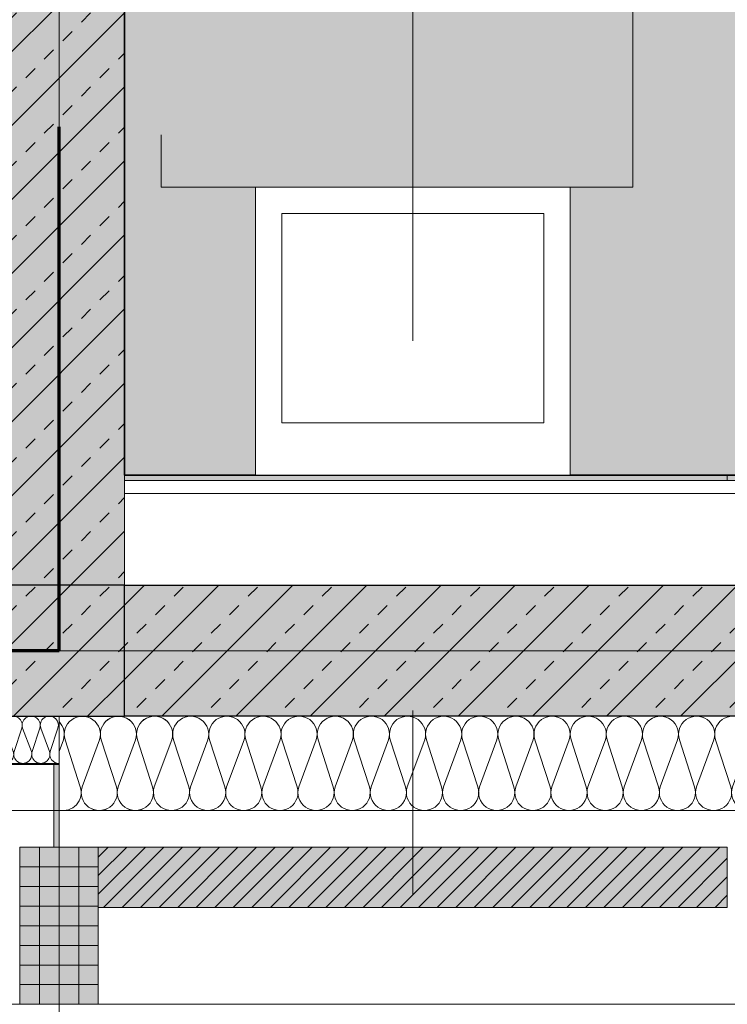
# Model space of a CAD drawing. Header units: metres. Extents: x -49 to 152, y -127 to 99.
# Tile 72 of 177: x -16.27 to -14.92, y -22.27 to -20.4. Entities that reach past the tile are written whole.
import ezdxf

# ---------------------------------------------------------------- set-up
doc = ezdxf.new("R2010")
doc.units = ezdxf.units.M
doc.header["$PDMODE"] = 1
doc.header["$PDSIZE"] = -2
for name, pattern in [('Achsen 01', [5.291531, 3.175, -1.058062, 0.352704, -0.705764]), ('gestrichelt - 01', [2, 1, -1]), ('Raster 01', [2, 1, -1])]:
    doc.linetypes.add(name, pattern=pattern)
doc.layers.get('0').update_dxf_attribs({"lineweight": 25})
for name, color, linetype, lineweight, true_color in [('013_Beton und Stahlbetonarbeiten-000 Sichtbeton-333 Außenstütze', 5, 'Continuous', 5, 0x0000ff), ('014_Fassadenarbeiten-000 Aufsicht Betonfertigteile', 7, 'Continuous', 9, 0xc0c0c0), ('014_Fassadenarbeiten-330 mineralische Dämmung', 7, 'Continuous', 9, 0x666666), ('032_Metallarbeiten-Fenster', 7, 'Continuous', 13, 0x444444), ('032_Metallarbeiten-PR_Fassade', 7, 'Continuous', 13, 0x444444), ('039_Trockenbauarbeiten-350 Deckenspiegel', 7, 'Continuous', 35, 0x008011), ('045_Sanitärausstattung-allg.', 9, 'Continuous', 9, 0x808080), ('AV1-Achsen', 1, 'Achsen 01', 18, 0xff0000), ('AV1-Raster', 7, 'Raster 01', 9, 0xa6a6a6)]:
    doc.layers.add(name, color=color, linetype=linetype, lineweight=lineweight, true_color=true_color)
for name, color, linetype, lineweight in [('013_Beton und Stahlbetonarbeiten-330 Außenstützen', 7, 'Continuous', 25), ('013_Beton und Stahlbetonarbeiten-330 Außenwände', 7, 'Continuous', 25), ('013_Beton und Stahlbetonarbeiten-340 Innenwände', 7, 'Continuous', 18), ('014_Fassadenarbeiten-330 Betonfertigteile vertikal', 7, 'Continuous', 9), ('014_Fassadenarbeiten-330 Filtermauerwerk 11.5cm', 7, 'Continuous', 9), ('024_Fliesen_Plattenarbeiten-340 Fliesen', 7, 'Continuous', 9), ('039_Trockenbauarbeiten-340 Gipskarton', 7, 'Continuous', 9), ('_1.35m (3D)', 7, 'Continuous', 9), ('_GRU (2D)', 7, 'Continuous', 9), ('_OG 3 (2D)', 7, 'Continuous', 9), ('_OG 3 - DS (2D)', 7, 'Continuous', 9), ('AV1-Brandschutzkonzept-Brandschutzkonzept', 7, 'Continuous', 5), ('AV1-Schnitt Achsen', 7, 'Achsen 01', 18), ('Bemaßung-Bemaßung', 7, 'Continuous', 9)]:
    doc.layers.add(name, color=color, linetype=linetype, lineweight=lineweight)
doc.layers.get('0').freeze()
doc.styles.add('Arial', font='arial.ttf')
doc.dimstyles.new('COE 50', dxfattribs={"dimtxt": 100.872396, "dimasz": 0.001414, "dimexe": 0.001, "dimexo": 0.01, "dimgap": 0.001, "dimtad": 1, "dimdec": 3, "dimtxsty": 'Arial', "dimblk": 'VW_SLASH-3', "dimblk1": 'VW_SLASH-3', "dimblk2": 'VW_SLASH-3', "dimcen": 0, "dimadec": 3, "dimazin": 0, "dimtfac": 0.8, "dimtdec": 3, "dimtix": 1, "dimtmove": 0, "dimatfit": 0, "dimldrblk": 'VW_SLASH-2', "dimfxl": 0.002, "dimfxlon": 1, "dimfrac": 2, "dimtolj": 1, "dimarcsym": 0})
pattern_1 = [(45, (0, 0), (0.07071068, -0.07071068), [0.025, -0.025])]
pattern_2 = [(-135, (0.03106, -0.03313), (0.07071068, -0.07071068), [])]

# ---------------------------------------------------------------- blocks, each defined once
blk = doc.blocks.new('Group-4')
at = {"layer": 'AV1-Raster'}
blk.add_line((-16.2, -22.95), (-16.2, 1.35), dxfattribs=at)
blk = doc.blocks.new('1.35m (3D)')
at = {"layer": 'AV1-Raster', "color": 7}
blk.add_blockref('Group-4', (0, 0), dxfattribs=at)
blk = doc.blocks.new('OG 3 - DS (2D)')
at = {"layer": '039_Trockenbauarbeiten-350 Deckenspiegel', "linetype": 'Continuous', "lineweight": 0, "transparency": 33554483}
blk.add_hatch(color=106, dxfattribs=at).paths.add_polyline_path([(-16.075, -16.325), (-16.075, -21.265), (-13.835, -21.265), (-13.835, -17.915), (-14.725, -17.915), (-14.725, -17.765), (-13.835, -17.765), (-13.835, -16.325)])
at = {"layer": '039_Trockenbauarbeiten-350 Deckenspiegel', "flags": 128}
blk.add_lwpolyline([(-16.075, -16.325), (-16.075, -21.265), (-13.835, -21.265), (-13.835, -17.915), (-14.725, -17.915), (-14.725, -17.765), (-13.835, -17.765), (-13.835, -16.325)], close=True, dxfattribs=at)
blk = doc.blocks.new('Group-325')
at = {"layer": '014_Fassadenarbeiten-330 mineralische Dämmung', "transparency": 33554687, "flags": 128}
for points in [[(-21.77, 15.9849, 0.324435), (-21.7316, 15.9975, 0.324435), (-21.7316, 16.0379, 0.324435), (-21.77, 16.0505), (-21.86, 16.0215, -0.324488), (-21.8985, 16.0341, -0.324488), (-21.8985, 16.0746, -0.324488), (-21.86, 16.0871), (-21.77, 16.0538, 0.324435), (-21.7316, 16.0664, 0.324435), (-21.7316, 16.1069, 0.324435), (-21.77, 16.1194), (-21.86, 16.0905, -0.324488), (-21.8985, 16.1031, -0.324488), (-21.8985, 16.1435, -0.324488), (-21.86, 16.1561), (-21.77, 16.1228, 0.324435), (-21.7316, 16.1354, 0.324435), (-21.7316, 16.1758, 0.324435), (-21.77, 16.1884), (-21.86, 16.1594, -0.582687), (-21.9041, 16.2)], [(-21.7353, 16.2, -0.279462), (-21.77, 16.1917), (-21.7924, 16.2)], [(-21.77, 13.5029, 1.372583), (-21.77, 13.5685), (-21.86, 13.5395, -1.372995), (-21.86, 13.6051), (-21.77, 13.5718, 1.372583), (-21.77, 13.6374), (-21.86, 13.6085, -1.372995), (-21.86, 13.674), (-21.77, 13.6408, 1.372583), (-21.77, 13.7063), (-21.86, 13.6774, -1.372995), (-21.86, 13.743), (-21.77, 13.7097, 1.372583), (-21.77, 13.7753), (-21.86, 13.7464, -1.372995), (-21.86, 13.8119), (-21.77, 13.7787, 1.372583), (-21.77, 13.8442), (-21.86, 13.8153, -1.372995), (-21.86, 13.8809), (-21.77, 13.8476, 1.372583), (-21.77, 13.9132), (-21.86, 13.8843, -1.372995), (-21.86, 13.9498), (-21.77, 13.9166, 1.372583), (-21.77, 13.9821), (-21.86, 13.9532, -1.372995), (-21.86, 14.0188), (-21.77, 13.9855, 1.372583), (-21.77, 14.0511), (-21.86, 14.0221, -1.372995), (-21.86, 14.0877), (-21.77, 14.0544, 1.372583), (-21.77, 14.12), (-21.86, 14.0911, -1.372995), (-21.86, 14.1567), (-21.77, 14.1234, 1.372583), (-21.77, 14.189), (-21.86, 14.16, -1.372995), (-21.86, 14.2256), (-21.77, 14.1923, 1.372583), (-21.77, 14.2579), (-21.86, 14.229, -1.372995), (-21.86, 14.2946), (-21.77, 14.2613, 1.372583), (-21.77, 14.3269), (-21.86, 14.2979, -1.372995), (-21.86, 14.3635), (-21.77, 14.3302, 1.372583), (-21.77, 14.3958), (-21.86, 14.3669, -1.372995), (-21.86, 14.4324), (-21.77, 14.3992, 1.372583), (-21.77, 14.4647), (-21.86, 14.4358, -1.372995), (-21.86, 14.5014), (-21.77, 14.4681, 1.372583), (-21.77, 14.5337), (-21.86, 14.5048, -1.372995), (-21.86, 14.5703), (-21.77, 14.5371, 1.372583), (-21.77, 14.6026), (-21.86, 14.5737, -1.372995), (-21.86, 14.6393), (-21.77, 14.606, 1.372583), (-21.77, 14.6716), (-21.86, 14.6427, -1.372995), (-21.86, 14.7082), (-21.77, 14.675, 1.372583), (-21.77, 14.7405), (-21.86, 14.7116, -1.372995), (-21.86, 14.7772), (-21.77, 14.7439, 1.372583), (-21.77, 14.8095), (-21.86, 14.7805, -1.372995), (-21.86, 14.8461), (-21.77, 14.8128, 1.372583), (-21.77, 14.8784), (-21.86, 14.8495, -1.372995), (-21.86, 14.9151), (-21.77, 14.8818, 1.372583), (-21.77, 14.9474), (-21.86, 14.9184, -1.372995), (-21.86, 14.984), (-21.77, 14.9507, 1.372583), (-21.77, 15.0163), (-21.86, 14.9874, -1.372995), (-21.86, 15.0529), (-21.77, 15.0197, 1.372583), (-21.77, 15.0852), (-21.86, 15.0563, -1.372995), (-21.86, 15.1219), (-21.77, 15.0886, 1.372583), (-21.77, 15.1542), (-21.86, 15.1253, -1.372995), (-21.86, 15.1908), (-21.77, 15.1576, 1.372583), (-21.77, 15.2231), (-21.86, 15.1942, -1.372995), (-21.86, 15.2598), (-21.77, 15.2265, 1.372583), (-21.77, 15.2921), (-21.86, 15.2632, -1.372995), (-21.86, 15.3287), (-21.77, 15.2955, 1.372583), (-21.77, 15.361), (-21.86, 15.3321, -1.372995), (-21.86, 15.3977), (-21.77, 15.3644, 1.372583), (-21.77, 15.43), (-21.86, 15.401, -1.372995), (-21.86, 15.4666), (-21.77, 15.4333, 1.372583), (-21.77, 15.4989), (-21.86, 15.47, -1.372995), (-21.86, 15.5356), (-21.77, 15.5023, 1.372583), (-21.77, 15.5679), (-21.86, 15.5389, -1.372995), (-21.86, 15.6045), (-21.77, 15.5712, 1.372583), (-21.77, 15.6368), (-21.86, 15.6079, -1.372995), (-21.86, 15.6734), (-21.77, 15.6402, 1.372583), (-21.77, 15.7057), (-21.86, 15.6768, -1.372995), (-21.86, 15.7424), (-21.77, 15.7091, 1.372583), (-21.77, 15.7747), (-21.86, 15.7458, -1.372995), (-21.86, 15.8113), (-21.77, 15.7781, 1.372583), (-21.77, 15.8436), (-21.86, 15.8147, -1.372995), (-21.86, 15.8803), (-21.77, 15.847, 1.372583), (-21.77, 15.9126), (-21.86, 15.8837, -1.372995), (-21.86, 15.9492), (-21.77, 15.916, 1.372583), (-21.77, 15.9815), (-21.86, 15.9526, -1.372995), (-21.86, 16.0182), (-21.77, 15.9849, 1.372583), (-21.77, 16.0505), (-21.86, 16.0215, -1.372995), (-21.86, 16.0871), (-21.77, 16.0538, 1.372583), (-21.77, 16.1194), (-21.86, 16.0905, -1.372995), (-21.86, 16.1561)], [(-21.77, 13.6374, -0.324435), (-21.7316, 13.6248, -0.324435), (-21.7316, 13.5844, -0.324435), (-21.77, 13.5718), (-21.86, 13.6051, 0.324488), (-21.8985, 13.5925, 0.324488), (-21.8985, 13.5521, 0.324488), (-21.86, 13.5395), (-21.77, 13.5685, -0.324435), (-21.7316, 13.5559, -0.324435), (-21.7316, 13.5155, -0.324435), (-21.77, 13.5029), (-21.86, 13.5362, 0.54007), (-21.9048, 13.5)], [(-21.7684, 13.5, -0.131588), (-21.7505, 13.5)]]:
    blk.add_lwpolyline(points, format="xyb", dxfattribs=at)
blk = doc.blocks.new('Group-326')
at = {"layer": '014_Fassadenarbeiten-330 mineralische Dämmung', "transparency": 33554687}
blk.add_blockref('Group-325', (0, 0), dxfattribs=at)
blk = doc.blocks.new('Parametric Object-50')
at = {"layer": '014_Fassadenarbeiten-330 mineralische Dämmung', "color": 7, "transparency": 33554687}
blk.add_blockref('Group-326', (0, 0), dxfattribs=at)
at = {"layer": '014_Fassadenarbeiten-330 mineralische Dämmung', "color": 0, "flags": 1}
for tag in ['IFC_UUID', 'instanceID', 'prm0_name', 'prm0_type', 'prm0_value', 'prm1_name', 'prm1_type', 'prm1_value', 'prm2_name', 'prm2_type', 'prm2_value', 'prm3_name', 'prm3_type', 'prm3_value', 'prm4_name', 'prm4_type', 'prm4_value', 'prm5_name', 'prm5_type', 'prm5_value', 'prm6_name', 'prm6_type', 'prm6_value']:
    blk.add_attdef(tag, (-16.2, -21.9178), '', height=0.00018, dxfattribs=at)
blk = doc.blocks.new('VW_SLASH-3')
at = {"color": 0, "linetype": 'ByBlock', "lineweight": -2, "transparency": 16777216}
blk.add_line((0, 0), (-1, 0), dxfattribs=at)
at = {"color": 0, "linetype": 'Continuous', "lineweight": 15, "transparency": 16777216, "flags": 128}
blk.add_lwpolyline([(0.5, 0.5), (-0.5, -0.5)], dxfattribs=at)
blk = doc.blocks.new('*D449')
at = {"layer": 'Bemaßung-Bemaßung', "color": 0, "lineweight": -2}
for p, q in [((-22.95, -25.175), (-22.95, -25.325)), ((-16.2, -25.175), (-16.2, -25.325)), ((-16.2707, -25.275), (-22.8793, -25.275))]:
    blk.add_line(p, q, dxfattribs=at)
at = {"layer": 'Defpoints', "color": 0}
for p in [(-22.95, -21.6), (-16.2, -21.6), (-22.95, -25.275)]:
    blk.add_point(p, dxfattribs=at)
at = {"layer": 'Bemaßung-Bemaßung', "color": 0, "lineweight": -2, "xscale": 0.070693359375, "yscale": 0.070693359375, "zscale": 0.070693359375, "rotation": 180}
blk.add_blockref('VW_SLASH-3', (-22.95, -25.275), dxfattribs=at)
at = {"layer": 'Bemaßung-Bemaßung', "color": 0, "lineweight": -2, "xscale": 0.070693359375, "yscale": 0.070693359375, "zscale": 0.070693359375}
blk.add_blockref('VW_SLASH-3', (-16.2, -25.275), dxfattribs=at)
at = {"layer": 'Bemaßung-Bemaßung', "color": 0, "insert": (-19.575, -25.1644), "char_height": 0.10087, "attachment_point": 5, "style": 'Arial'}
blk.add_mtext('\\A1;6,75', dxfattribs=at)
blk = doc.blocks.new('VW_SLASH-2')
at = {"color": 0, "linetype": 'ByBlock', "lineweight": -2, "transparency": 16777216}
blk.add_line((0, 0), (-1, 0), dxfattribs=at)
at = {"color": 0, "linetype": 'Continuous', "lineweight": 15, "transparency": 16777216, "flags": 128}
blk.add_lwpolyline([(0.5, 0.5), (-0.5, -0.5)], dxfattribs=at)
blk = doc.blocks.new('*D450')
at = {"layer": 'Bemaßung-Bemaßung', "color": 0, "lineweight": -2}
for p, q in [((-16.2, -25.175), (-16.2, -25.325)), ((-10.8, -25.175), (-10.8, -25.325)), ((-10.8707, -25.275), (-16.1293, -25.275))]:
    blk.add_line(p, q, dxfattribs=at)
at = {"layer": 'Defpoints', "color": 0}
for p in [(-16.2, -21.6), (-10.8, -21.6), (-16.2, -25.275)]:
    blk.add_point(p, dxfattribs=at)
at = {"layer": 'Bemaßung-Bemaßung', "color": 0, "lineweight": -2, "xscale": 0.070693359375, "yscale": 0.070693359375, "zscale": 0.070693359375, "rotation": 180}
blk.add_blockref('VW_SLASH-3', (-16.2, -25.275), dxfattribs=at)
at = {"layer": 'Bemaßung-Bemaßung', "color": 0, "lineweight": -2, "xscale": 0.070693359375, "yscale": 0.070693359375, "zscale": 0.070693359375}
blk.add_blockref('VW_SLASH-3', (-10.8, -25.275), dxfattribs=at)
at = {"layer": 'Bemaßung-Bemaßung', "color": 0, "insert": (-13.5, -25.1644), "char_height": 0.10087, "attachment_point": 5, "style": 'Arial'}
blk.add_mtext('\\A1;5,40', dxfattribs=at)
blk = doc.blocks.new('*D535')
at = {"layer": 'Bemaßung-Bemaßung', "color": 0, "lineweight": -2}
for p, q in [((-16.325, -23.675), (-16.325, -23.825)), ((-16.075, -23.675), (-16.075, -23.825)), ((-16.1457, -23.775), (-16.2543, -23.775))]:
    blk.add_line(p, q, dxfattribs=at)
at = {"layer": 'Defpoints', "color": 0}
for p in [(-16.075, -21.475), (-16.325, -21.725), (-16.325, -23.775)]:
    blk.add_point(p, dxfattribs=at)
at = {"layer": 'Bemaßung-Bemaßung', "color": 0, "lineweight": -2, "xscale": 0.070693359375, "yscale": 0.070693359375, "zscale": 0.070693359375, "rotation": 180}
blk.add_blockref('VW_SLASH-3', (-16.325, -23.775), dxfattribs=at)
at = {"layer": 'Bemaßung-Bemaßung', "color": 0, "lineweight": -2, "xscale": 0.070693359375, "yscale": 0.070693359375, "zscale": 0.070693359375}
blk.add_blockref('VW_SLASH-3', (-16.075, -23.775), dxfattribs=at)
at = {"layer": 'Bemaßung-Bemaßung', "color": 0, "insert": (-16.2, -23.6735), "char_height": 0.10087, "attachment_point": 5, "style": 'Arial'}
blk.add_mtext('\\A1;25', dxfattribs=at)
blk = doc.blocks.new('*D536')
at = {"layer": 'Bemaßung-Bemaßung', "color": 0, "lineweight": -2}
for p, q in [((-16.075, -23.675), (-16.075, -23.825)), ((-13.625, -23.675), (-13.625, -23.825)), ((-13.6957, -23.775), (-16.0043, -23.775))]:
    blk.add_line(p, q, dxfattribs=at)
at = {"layer": 'Defpoints', "color": 0}
for p in [(-16.075, -21.475), (-13.625, -21.475), (-16.075, -23.775)]:
    blk.add_point(p, dxfattribs=at)
at = {"layer": 'Bemaßung-Bemaßung', "color": 0, "lineweight": -2, "xscale": 0.070693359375, "yscale": 0.070693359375, "zscale": 0.070693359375, "rotation": 180}
blk.add_blockref('VW_SLASH-3', (-16.075, -23.775), dxfattribs=at)
at = {"layer": 'Bemaßung-Bemaßung', "color": 0, "lineweight": -2, "xscale": 0.070693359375, "yscale": 0.070693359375, "zscale": 0.070693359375}
blk.add_blockref('VW_SLASH-3', (-13.625, -23.775), dxfattribs=at)
at = {"layer": 'Bemaßung-Bemaßung', "color": 0, "insert": (-14.85, -23.6644), "char_height": 0.10087, "attachment_point": 5, "style": 'Arial'}
blk.add_mtext('\\A1;2,45', dxfattribs=at)
blk = doc.blocks.new('*D738')
at = {"layer": 'Bemaßung-Bemaßung', "color": 0, "linetype": 'Continuous', "lineweight": -2}
for p, q in [((-16.325, -23.175), (-16.325, -23.325)), ((-16.075, -23.175), (-16.075, -23.325)), ((-16.1457, -23.275), (-16.2543, -23.275))]:
    blk.add_line(p, q, dxfattribs=at)
at = {"layer": 'Defpoints', "color": 0}
for p in [(-16.075, -21.275), (-16.325, -21.475), (-16.325, -23.275)]:
    blk.add_point(p, dxfattribs=at)
at = {"layer": 'Bemaßung-Bemaßung', "color": 0, "lineweight": -2, "xscale": 0.070693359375, "yscale": 0.070693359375, "zscale": 0.070693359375, "rotation": 180}
blk.add_blockref('VW_SLASH-3', (-16.325, -23.275), dxfattribs=at)
at = {"layer": 'Bemaßung-Bemaßung', "color": 0, "lineweight": -2, "xscale": 0.070693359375, "yscale": 0.070693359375, "zscale": 0.070693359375}
blk.add_blockref('VW_SLASH-3', (-16.075, -23.275), dxfattribs=at)
at = {"layer": 'Bemaßung-Bemaßung', "color": 0, "insert": (-16.2, -23.1735), "char_height": 0.10087, "attachment_point": 5, "style": 'Arial'}
blk.add_mtext('\\A1;25', dxfattribs=at)
blk = doc.blocks.new('*D739')
at = {"layer": 'Bemaßung-Bemaßung', "color": 0, "linetype": 'Continuous', "lineweight": -2}
for p, q in [((-16.075, -23.175), (-16.075, -23.325)), ((-14.925, -23.175), (-14.925, -23.325)), ((-14.9957, -23.275), (-16.0043, -23.275))]:
    blk.add_line(p, q, dxfattribs=at)
at = {"layer": 'Defpoints', "color": 0}
for p in [(-16.075, -21.275), (-14.925, -21.275), (-16.075, -23.275)]:
    blk.add_point(p, dxfattribs=at)
at = {"layer": 'Bemaßung-Bemaßung', "color": 0, "lineweight": -2, "xscale": 0.070693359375, "yscale": 0.070693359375, "zscale": 0.070693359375, "rotation": 180}
blk.add_blockref('VW_SLASH-3', (-16.075, -23.275), dxfattribs=at)
at = {"layer": 'Bemaßung-Bemaßung', "color": 0, "lineweight": -2, "xscale": 0.070693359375, "yscale": 0.070693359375, "zscale": 0.070693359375}
blk.add_blockref('VW_SLASH-3', (-14.925, -23.275), dxfattribs=at)
at = {"layer": 'Bemaßung-Bemaßung', "color": 0, "insert": (-15.5, -23.1644), "char_height": 0.10087, "attachment_point": 5, "style": 'Arial'}
blk.add_mtext('\\A1;1,15', dxfattribs=at)
blk = doc.blocks.new('*D740')
at = {"layer": 'Bemaßung-Bemaßung', "color": 0, "linetype": 'Continuous', "lineweight": -2}
for p, q in [((-14.925, -23.175), (-14.925, -23.325)), ((-14.775, -23.175), (-14.775, -23.325)), ((-14.9957, -23.275), (-15.0664, -23.275)), ((-14.775, -23.275), (-14.925, -23.275)), ((-14.7043, -23.275), (-14.6336, -23.275))]:
    blk.add_line(p, q, dxfattribs=at)
at = {"layer": 'Defpoints', "color": 0}
for p in [(-14.925, -21.275), (-14.775, -21.275), (-14.925, -23.275)]:
    blk.add_point(p, dxfattribs=at)
at = {"layer": 'Bemaßung-Bemaßung', "color": 0, "lineweight": -2, "xscale": 0.070693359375, "yscale": 0.070693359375, "zscale": 0.070693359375}
blk.add_blockref('VW_SLASH-3', (-14.925, -23.275), dxfattribs=at)
at = {"layer": 'Bemaßung-Bemaßung', "color": 0, "lineweight": -2, "xscale": 0.070693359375, "yscale": 0.070693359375, "zscale": 0.070693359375, "rotation": 180}
blk.add_blockref('VW_SLASH-3', (-14.775, -23.275), dxfattribs=at)
at = {"layer": 'Bemaßung-Bemaßung', "color": 0, "insert": (-14.85, -23.5545), "char_height": 0.10087, "attachment_point": 5, "style": 'Arial'}
blk.add_mtext('\\A1;15', dxfattribs=at)
blk = doc.blocks.new('Group-598')
at = {"layer": '014_Fassadenarbeiten-330 mineralische Dämmung', "transparency": 33554687, "flags": 128}
for points in [[(15.4589, -23.318, 0.513088), (15.4755, -23.2955), (15.461, -23.2505, -1.372995), (15.4938, -23.2505), (15.4772, -23.2955, 1.372583), (15.51, -23.2955), (15.4955, -23.2505, -1.372995), (15.5283, -23.2505), (15.5117, -23.2955, 1.372583), (15.5445, -23.2955)], [(15.4772, -23.2955, 1.372583), (15.51, -23.2955), (15.4955, -23.2505, -1.372995), (15.5283, -23.2505), (15.5117, -23.2955, 1.372583), (15.5445, -23.2955), (15.53, -23.2505, -1.372995), (15.5628, -23.2505)], [(15.4772, -23.2955, 0.324435), (15.4835, -23.3147, 0.324435), (15.5037, -23.3147, 0.324435), (15.51, -23.2955), (15.4955, -23.2505, -0.324488), (15.5018, -23.2313, -0.324488), (15.522, -23.2313, -0.324488), (15.5283, -23.2505), (15.5117, -23.2955, 0.324435), (15.5179, -23.3147, 0.324435), (15.5382, -23.3147, 0.324435), (15.5445, -23.2955), (15.53, -23.2505, -0.324488), (15.5363, -23.2313, -0.324488), (15.5565, -23.2313, -0.324488), (15.5628, -23.2505), (15.5461, -23.2955, 0.324435), (15.5524, -23.3147, 0.324435), (15.5726, -23.3147, 0.324435), (15.5789, -23.2955), (15.5645, -23.2505, -0.816868), (15.5939, -23.2339)], [(15.5939, -23.3177, -0.45246), (15.5806, -23.2955), (15.5939, -23.2596)]]:
    blk.add_lwpolyline(points, format="xyb", dxfattribs=at)
blk = doc.blocks.new('Group-602')
at = {"layer": '014_Fassadenarbeiten-330 mineralische Dämmung', "transparency": 33554687}
blk.add_blockref('Group-598', (0, 0), dxfattribs=at)
blk = doc.blocks.new('Parametric Object-79')
at = {"layer": '014_Fassadenarbeiten-330 mineralische Dämmung', "color": 7, "transparency": 33554687}
blk.add_blockref('Group-602', (0, 0), dxfattribs=at)
at = {"layer": '014_Fassadenarbeiten-330 mineralische Dämmung', "color": 0, "flags": 1}
for tag in ['IFC_UUID', 'instanceID', 'prm0_name', 'prm0_type', 'prm0_value', 'prm1_name', 'prm1_type', 'prm1_value', 'prm2_name', 'prm2_type', 'prm2_value', 'prm3_name', 'prm3_type', 'prm3_value', 'prm4_name', 'prm4_type', 'prm4_value', 'prm5_name', 'prm5_type', 'prm5_value', 'prm6_name', 'prm6_type', 'prm6_value']:
    blk.add_attdef(tag, (-16.335, -21.8191), '', height=0.00018, dxfattribs=at)
blk = doc.blocks.new('Group-804')
at = {"layer": '045_Sanitärausstattung-allg.', "linetype": 'Raster 01', "flags": 128}
blk.add_lwpolyline([(-15.105, -20.715), (-16.005, -20.715), (-16.005, -20.115), (-15.105, -20.115)], close=True, dxfattribs=at)
blk = doc.blocks.new('Group-874')
at = {"layer": 'AV1-Achsen'}
blk.add_line((-16.2, -26.5), (-16.2, 4.9), dxfattribs=at)
blk = doc.blocks.new('Group-881')
at = {"layer": 'AV1-Achsen'}
blk.add_line((-43.35, -21.6), (4.2, -21.6), dxfattribs=at)
blk = doc.blocks.new('Group-888')
at = {"layer": 'AV1-Schnitt Achsen'}
blk.add_line((-15.525, -26.3), (-15.525, 4.7), dxfattribs=at)
blk = doc.blocks.new('GRU (2D)')
at = {"layer": 'AV1-Achsen', "color": 7}
for name in ['Group-874', 'Group-881']:
    blk.add_blockref(name, (0, 0), dxfattribs=at)
at = {"layer": 'AV1-Schnitt Achsen', "color": 7}
blk.add_blockref('Group-888', (0, 0), dxfattribs=at)
blk = doc.blocks.new('OG 3 (2D)')
at = {"layer": '013_Beton und Stahlbetonarbeiten-330 Außenstützen', "linetype": 'Continuous', "lineweight": 0, "true_color": 0xc0c0c0}
blk.add_hatch(color=9, dxfattribs=at).paths.add_polyline_path([(-16.075, -21.475), (-16.325, -21.475), (-16.325, -21.725), (-16.075, -21.725)])
at = {"layer": '013_Beton und Stahlbetonarbeiten-330 Außenstützen', "linetype": 'Continuous', "lineweight": 13}
h = blk.add_hatch(dxfattribs=at)
h.set_pattern_fill('Stahlbeton', color=251, style=0, pattern_type=2)
h.set_pattern_definition(pattern_1)
h.paths.add_polyline_path([(-16.075, -21.475), (-16.325, -21.475), (-16.325, -21.725), (-16.075, -21.725)])
h = blk.add_hatch(dxfattribs=at)
h.set_pattern_fill('Stahlbeton-1', color=251, style=0, pattern_type=2)
h.set_pattern_definition(pattern_2)
h.paths.add_polyline_path([(-16.075, -21.475), (-16.325, -21.475), (-16.325, -21.725), (-16.075, -21.725)])
at = {"layer": '013_Beton und Stahlbetonarbeiten-330 Außenwände', "linetype": 'Continuous', "lineweight": 0, "true_color": 0xc0c0c0}
blk.add_hatch(color=9, dxfattribs=at).paths.add_polyline_path([(-13.625, -21.725), (-16.075, -21.725), (-16.075, -21.475), (-13.625, -21.475)])
at = {"layer": '013_Beton und Stahlbetonarbeiten-330 Außenwände', "linetype": 'Continuous', "lineweight": 13}
h = blk.add_hatch(dxfattribs=at)
h.set_pattern_fill('Stahlbeton', color=251, style=0, pattern_type=2)
h.set_pattern_definition(pattern_1)
h.paths.add_polyline_path([(-13.625, -21.725), (-16.075, -21.725), (-16.075, -21.475), (-13.625, -21.475)])
h = blk.add_hatch(dxfattribs=at)
h.set_pattern_fill('Stahlbeton-1', color=251, style=0, pattern_type=2)
h.set_pattern_definition(pattern_2)
h.paths.add_polyline_path([(-13.625, -21.725), (-16.075, -21.725), (-16.075, -21.475), (-13.625, -21.475)])
at = {"layer": '014_Fassadenarbeiten-330 Betonfertigteile vertikal', "linetype": 'Continuous', "lineweight": 0}
blk.add_hatch(color=9, dxfattribs=at).paths.add_polyline_path([(-16.125, -21.975), (-16.275, -21.975), (-16.275, -22.275), (-16.125, -22.275)])
at = {"layer": '014_Fassadenarbeiten-330 Betonfertigteile vertikal', "linetype": 'Continuous', "lineweight": 9}
h = blk.add_hatch(dxfattribs=at)
h.set_pattern_fill('Stahlbetonfertigteil-1', color=8, style=0, pattern_type=2)
h.set_pattern_definition([(-90, (0, 0), (0.0375, 0), [])])
h.paths.add_polyline_path([(-16.125, -21.975), (-16.275, -21.975), (-16.275, -22.275), (-16.125, -22.275)])
at = {"layer": '014_Fassadenarbeiten-330 Betonfertigteile vertikal', "linetype": 'Continuous', "lineweight": 13}
h = blk.add_hatch(dxfattribs=at)
h.set_pattern_fill('Stahlbetonfertigteil', color=8, style=0, pattern_type=2)
h.set_pattern_definition([(0, (0, 0), (2e-18, -0.0375), [])])
h.paths.add_polyline_path([(-16.125, -21.975), (-16.275, -21.975), (-16.275, -22.275), (-16.125, -22.275)])
at = {"layer": '014_Fassadenarbeiten-330 Filtermauerwerk 11.5cm', "linetype": 'Continuous', "lineweight": 0, "true_color": 0xd19783}
blk.add_hatch(color=33, dxfattribs=at).paths.add_polyline_path([(-16.125, -22.09), (-16.125, -21.975), (-14.925, -21.975), (-14.925, -22.09)])
at = {"layer": '014_Fassadenarbeiten-330 Filtermauerwerk 11.5cm', "linetype": 'Continuous', "lineweight": 9}
h = blk.add_hatch(dxfattribs=at)
h.set_pattern_fill('Mauerwerk Münster', color=8, style=0, pattern_type=2)
h.set_pattern_definition([(45, (0, 0), (0.01767767, -0.01767767), [])])
h.paths.add_polyline_path([(-16.125, -22.09), (-16.125, -21.975), (-14.925, -21.975), (-14.925, -22.09)])
at = {"layer": '032_Metallarbeiten-Fenster', "linetype": 'Continuous', "lineweight": 0, "transparency": 33554687}
blk.add_hatch(color=181, dxfattribs=at).paths.add_polyline_path([(-16.3769, -21.815), (-16.2, -21.815), (-16.2, -21.817), (-16.3769, -21.817)])
at = {"layer": '032_Metallarbeiten-PR_Fassade', "linetype": 'Continuous', "lineweight": 0}
blk.add_hatch(color=253, dxfattribs=at).paths.add_polyline_path([(-16.2, -21.817), (-16.2, -21.975), (-16.21, -21.975), (-16.21, -21.817)])
at = {"layer": '013_Beton und Stahlbetonarbeiten-000 Sichtbeton-333 Außenstütze', "color": 30}
blk.add_solid([(-16.075, -21.475), (-16.075, -21.525), (-13.375, -21.475), (-13.425, -21.525)], dxfattribs=at)
at = {"layer": '013_Beton und Stahlbetonarbeiten-330 Außenstützen', "flags": 128}
blk.add_lwpolyline([(-16.075, -21.475), (-16.325, -21.475), (-16.325, -21.725), (-16.075, -21.725)], close=True, dxfattribs=at)
at = {"layer": '013_Beton und Stahlbetonarbeiten-330 Außenwände', "flags": 128}
blk.add_lwpolyline([(-13.625, -21.725), (-16.075, -21.725), (-16.075, -21.475), (-13.625, -21.475)], close=True, dxfattribs=at)
at = {"layer": '014_Fassadenarbeiten-000 Aufsicht Betonfertigteile', "flags": 128}
blk.add_lwpolyline([(-39.455, -21.905), (0.305, -21.905), (0.675, -22.275), (-39.825, -22.275)], close=True, dxfattribs=at)
at = {"layer": '014_Fassadenarbeiten-330 Betonfertigteile vertikal', "flags": 128}
blk.add_lwpolyline([(-16.125, -21.975), (-16.275, -21.975), (-16.275, -22.275), (-16.125, -22.275)], close=True, dxfattribs=at)
at = {"layer": '014_Fassadenarbeiten-330 Filtermauerwerk 11.5cm', "flags": 128}
blk.add_lwpolyline([(-16.125, -22.09), (-16.125, -21.975), (-14.925, -21.975), (-14.925, -22.09)], close=True, dxfattribs=at)
at = {"layer": '014_Fassadenarbeiten-330 mineralische Dämmung', "flags": 128}
blk.add_lwpolyline([(-16.2, -21.725), (-13.5, -21.725), (-13.5, -21.905), (-16.2, -21.905)], close=True, dxfattribs=at)
at = {"layer": '032_Metallarbeiten-Fenster', "color": 7, "linetype": 'Continuous', "lineweight": 9, "transparency": 33554687, "flags": 128}
blk.add_lwpolyline([(-16.3769, -21.815), (-16.2, -21.815), (-16.2, -21.817), (-16.3769, -21.817)], close=True, dxfattribs=at)
at = {"layer": '032_Metallarbeiten-PR_Fassade', "color": 251, "flags": 128}
blk.add_lwpolyline([(-16.2, -21.817), (-16.2, -21.975), (-16.21, -21.975), (-16.21, -21.817)], close=True, dxfattribs=at)
at = {"layer": 'AV1-Brandschutzkonzept-Brandschutzkonzept', "color": 14, "linetype": 'gestrichelt - 01', "lineweight": 70, "transparency": 33554687}
for q in [(-16.2, -16.2), (-16.325, -21.6)]:
    blk.add_line((-16.2, -21.6), q, dxfattribs=at)
at = {"layer": '014_Fassadenarbeiten-330 mineralische Dämmung', "xscale": -1}
blk.add_blockref('Parametric Object-79', (-0.7411, 1.503), dxfattribs=at)
at = {"layer": '014_Fassadenarbeiten-330 mineralische Dämmung', "rotation": 90}
blk.add_blockref('Parametric Object-50', (0, 0), dxfattribs=at)
at = {"layer": 'Bemaßung-Bemaßung'}
for base, p1, p2, text, picture, middle in [((-16.325, -23.775), (-16.075, -21.475), (-16.325, -21.725), '25', '*D535', (-16.2, -23.6735)), ((-16.075, -23.775), (-13.625, -21.475), (-16.075, -21.475), '2,45', '*D536', (-14.85, -23.6644))]:
    dim = blk.add_linear_dim(base=base, p1=p1, p2=p2, text=text, dimstyle='COE 50', override={"dimtxt": 0.100872, "dimasz": 0.070693, "dimexe": 0.05, "dimgap": 0.05, "dimpost": '<>', "dimtxsty": 'Arial', "dimtmove": 2, "dimfxl": 0.1}, dxfattribs=at)
    dim.commit()
    dim.dimension.update_dxf_attribs({"geometry": picture, "text_midpoint": middle})
at = {"layer": 'Bemaßung-Bemaßung', "color": 1}
for base, p1, p2, text, picture, middle in [((-22.95, -25.275), (-16.2, -21.6), (-22.95, -21.6), '6,75', '*D449', (-19.575, -25.1644)), ((-16.2, -25.275), (-10.8, -21.6), (-16.2, -21.6), '5,40', '*D450', (-13.5, -25.1644))]:
    dim = blk.add_linear_dim(base=base, p1=p1, p2=p2, text=text, dimstyle='COE 50', override={"dimtxt": 0.100872, "dimasz": 0.070693, "dimexe": 0.05, "dimgap": 0.05, "dimpost": '<>', "dimtxsty": 'Arial', "dimtmove": 2, "dimfxl": 0.1}, dxfattribs=at)
    dim.commit()
    dim.dimension.update_dxf_attribs({"geometry": picture, "text_midpoint": middle})
at = {"color": 255}
blk.add_wipeout([(-16.075, -21.3), (-14.925, -21.3), (-14.925, -21.275), (-16.075, -21.275)], dxfattribs=at).dxf.layer = '039_Trockenbauarbeiten-340 Gipskarton'
at = {"color": 255, "transparency": 33554559}
blk.add_wipeout([(-15.225, -21.265), (-15.825, -21.265), (-15.825, -20.715), (-15.225, -20.715)], dxfattribs=at).dxf.layer = '045_Sanitärausstattung-allg.'
at = {"layer": '013_Beton und Stahlbetonarbeiten-340 Innenwände', "linetype": 'Continuous', "lineweight": 0, "true_color": 0xc0c0c0}
blk.add_hatch(color=9, dxfattribs=at).paths.add_polyline_path([(-16.325, -21.475), (-16.325, -16.075), (-16.075, -16.075), (-16.075, -21.475)])
at = {"layer": '013_Beton und Stahlbetonarbeiten-340 Innenwände', "linetype": 'Continuous', "lineweight": 13}
h = blk.add_hatch(dxfattribs=at)
h.set_pattern_fill('Stahlbeton', color=251, style=0, pattern_type=2)
h.set_pattern_definition(pattern_1)
h.paths.add_polyline_path([(-16.325, -21.475), (-16.325, -16.075), (-16.075, -16.075), (-16.075, -21.475)])
h = blk.add_hatch(dxfattribs=at)
h.set_pattern_fill('Stahlbeton-1', color=251, style=0, pattern_type=2)
h.set_pattern_definition(pattern_2)
h.paths.add_polyline_path([(-16.325, -21.475), (-16.325, -16.075), (-16.075, -16.075), (-16.075, -21.475)])
at = {"layer": '024_Fliesen_Plattenarbeiten-340 Fliesen', "linetype": 'Continuous', "lineweight": 0}
blk.add_hatch(color=140, dxfattribs=at).paths.add_polyline_path([(-16.075, -21.265), (-14.925, -21.265), (-14.925, -21.275), (-16.075, -21.275)])
at = {"layer": '013_Beton und Stahlbetonarbeiten-000 Sichtbeton-333 Außenstütze', "color": 30}
blk.add_solid([(-16.125, -21.525), (-16.075, -21.525), (-16.125, -16.125), (-16.075, -16.125)], dxfattribs=at)
at = {"layer": '013_Beton und Stahlbetonarbeiten-340 Innenwände', "flags": 128}
blk.add_lwpolyline([(-16.325, -21.475), (-16.325, -16.075), (-16.075, -16.075), (-16.075, -21.475)], close=True, dxfattribs=at)
at = {"layer": '024_Fliesen_Plattenarbeiten-340 Fliesen', "flags": 128}
blk.add_lwpolyline([(-16.075, -21.265), (-14.925, -21.265), (-14.925, -21.275), (-16.075, -21.275)], close=True, dxfattribs=at)
at = {"layer": '039_Trockenbauarbeiten-340 Gipskarton', "flags": 128}
blk.add_lwpolyline([(-16.075, -21.3), (-14.925, -21.3), (-14.925, -21.275), (-16.075, -21.275)], close=True, dxfattribs=at)
at = {"layer": '045_Sanitärausstattung-allg.', "flags": 128}
for points in [[(-15.225, -21.265), (-15.825, -21.265), (-15.825, -20.715), (-15.225, -20.715)], [(-15.275, -21.165), (-15.775, -21.165), (-15.775, -20.765), (-15.275, -20.765)]]:
    blk.add_lwpolyline(points, close=True, dxfattribs=at)
at = {"layer": '045_Sanitärausstattung-allg.'}
blk.add_blockref('Group-804', (0, 0), dxfattribs=at)
at = {"layer": 'Bemaßung-Bemaßung', "linetype": 'Continuous'}
for base, p1, p2, text, override, picture, middle in [((-16.325, -23.275), (-16.075, -21.275), (-16.325, -21.475), '25', {"dimtxt": 0.100872, "dimasz": 0.070693, "dimexe": 0.05, "dimgap": 0.05, "dimpost": '<>', "dimtxsty": 'Arial', "dimtmove": 2, "dimfxl": 0.1}, '*D738', (-16.2, -23.1735)), ((-16.075, -23.275), (-14.925, -21.275), (-16.075, -21.275), '1,15', {"dimtxt": 0.100872, "dimasz": 0.070693, "dimexe": 0.05, "dimgap": 0.05, "dimpost": '<>', "dimtxsty": 'Arial', "dimtmove": 2, "dimfxl": 0.1}, '*D739', (-15.5, -23.1644)), ((-14.925, -23.275), (-14.775, -21.275), (-14.925, -21.275), '15', {"dimtxt": 0.100872, "dimasz": 0.070693, "dimexe": 0.05, "dimgap": 0.05, "dimpost": '<>', "dimtxsty": 'Arial', "dimtix": 0, "dimtmove": 2, "dimfxl": 0.1}, '*D740', (-14.85, -23.5545))]:
    dim = blk.add_linear_dim(base=base, p1=p1, p2=p2, text=text, dimstyle='COE 50', override=override, dxfattribs=at)
    dim.commit()
    dim.dimension.update_dxf_attribs({"geometry": picture, "text_midpoint": middle})
at = {"color": 255}
blk.add_wipeout([(-13.625, -21.3), (-13.625, -21.275), (-16.075, -21.275), (-16.075, -21.3)], dxfattribs=at).dxf.layer = '039_Trockenbauarbeiten-340 Gipskarton'
at = {"layer": '024_Fliesen_Plattenarbeiten-340 Fliesen', "linetype": 'Continuous', "lineweight": 0}
blk.add_hatch(color=140, dxfattribs=at).paths.add_polyline_path([(-16.075, -21.265), (-13.825, -21.265), (-13.825, -21.275), (-16.075, -21.275)])
at = {"layer": '024_Fliesen_Plattenarbeiten-340 Fliesen', "flags": 128}
blk.add_lwpolyline([(-16.075, -21.265), (-13.825, -21.265), (-13.825, -21.275), (-16.075, -21.275)], close=True, dxfattribs=at)
at = {"layer": '039_Trockenbauarbeiten-340 Gipskarton', "flags": 128}
blk.add_lwpolyline([(-13.625, -21.3), (-13.625, -21.275), (-16.075, -21.275), (-16.075, -21.3)], close=True, dxfattribs=at)

msp = doc.modelspace()

# ---------------------------------------------------------------- block references
at = {"layer": '_1.35m (3D)'}
msp.add_blockref('1.35m (3D)', (0, 0), dxfattribs=at)

# ---------------------------------------------------------------- next in the draw order: block references
at = {"layer": '_OG 3 - DS (2D)'}
msp.add_blockref('OG 3 - DS (2D)', (0, 0), dxfattribs=at)

# ---------------------------------------------------------------- next in the draw order: block references
at = {"layer": '_OG 3 (2D)'}
msp.add_blockref('OG 3 (2D)', (0, 0), dxfattribs=at)

# ---------------------------------------------------------------- next in the draw order: block references
at = {"layer": '_GRU (2D)'}
msp.add_blockref('GRU (2D)', (0, 0), dxfattribs=at)

doc.saveas('drawing.dxf')
